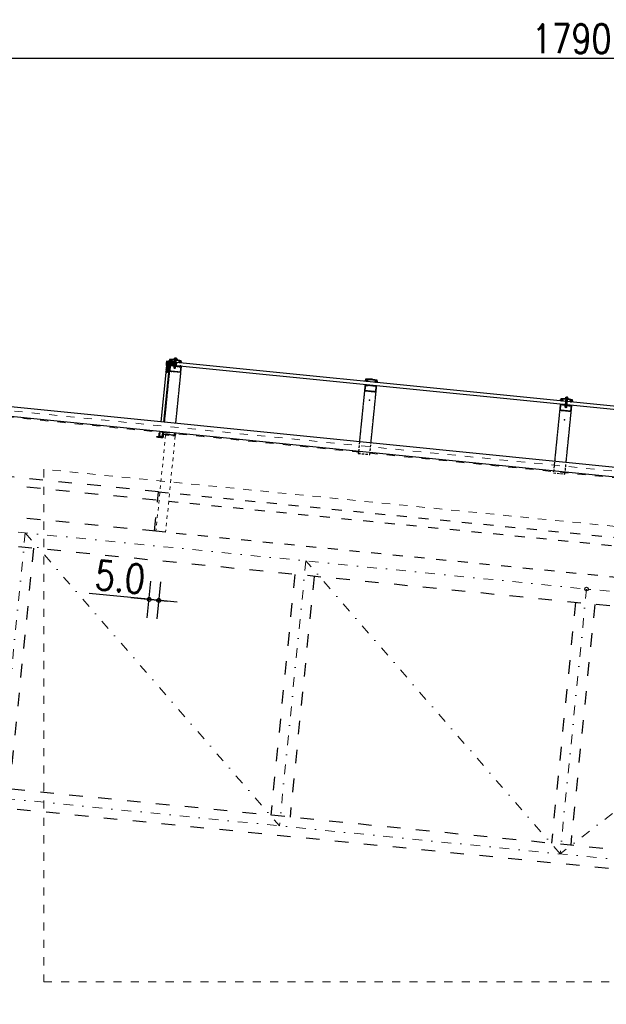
# Model space of a CAD drawing. Header units: millimetres. Extents: x 22865 to 60762, y -18816 to 15611.
# Tile 75 of 256: x 29371 to 29674, y 2304 to 2813. Entities that reach past the tile are written whole.
import ezdxf

# ---------------------------------------------------------------- set-up
doc = ezdxf.new("R2010")
doc.units = ezdxf.units.MM
for name, pattern in [('1_12', [3, 1, -1, 0, -1]), ('ACAD_ISO10W100', [18, 12, -3, 0, -3]), ('DASHED', [15, 7, -8]), ('DASHED2', [0.375, 0.25, -0.125])]:
    doc.linetypes.add(name, pattern=pattern)
for name, color, linetype in [('18', 1, 'Continuous'), ('18lp', 1, 'DASHED2'), ('25', 2, 'Continuous'), ('Hatch', 8, 'Continuous'), ('plyty warstwowe PIR', 200, 'Continuous'), ('SCIANY+ELEM-NIEWIDOCZNE', 250, 'DASHED'), ('WYMIARY', 6, 'Continuous')]:
    doc.layers.add(name, color=color, linetype=linetype)
doc.layers.add('OSIE SCIAN', color=151, linetype='Continuous', lineweight=18, plot=False)
doc.styles.add('1-100', font='simplex.shx', dxfattribs={"width": 0.8, "height": 15})
doc.dimstyles.new('1-100', dxfattribs={"dimscale": 0.5, "dimtxt": 100, "dimasz": 1, "dimexe": 0.18, "dimexo": 0.0625, "dimgap": 5, "dimtad": 1, "dimdec": 1, "dimzin": 0, "dimdsep": 46, "dimtxsty": '1-100', "dimblk1": 'K', "dimblk2": 'K', "dimsah": 1, "dimcen": 0.09, "dimse1": 1, "dimse2": 1, "dimadec": 0, "dimazin": 0, "dimtfac": 1, "dimtdec": 1, "dimtofl": 0, "dimtmove": 0, "dimatfit": 3, "dimldrblk": 'K', "dimfxl": 0, "dimtolj": 1, "dimtzin": 0, "dimarcsym": 0})

# ---------------------------------------------------------------- blocks, each defined once
blk = doc.blocks.new('K')
for p, q in [((0, -19.1), (0, 19.1)), ((-19.1, 0), (19.1, 0))]:
    blk.add_line(p, q)
blk.add_circle((0, 0), 2.02)
blk = doc.blocks.new('*D1684')
at = {"layer": 'WYMIARY', "color": 0, "lineweight": -2}
blk.add_line((28769.31, 2793.1), (30558.31, 2793.1), dxfattribs=at)
at = {"layer": 'WYMIARY', "color": 0, "linetype": 'ByBlock', "lineweight": -2, "xscale": 0.5, "yscale": 0.5, "zscale": 0.5, "rotation": 180}
blk.add_blockref('K', (28768.81, 2793.1), dxfattribs=at)
at = {"layer": 'WYMIARY', "color": 0, "linetype": 'ByBlock', "lineweight": -2, "xscale": 0.5, "yscale": 0.5, "zscale": 0.5}
blk.add_blockref('K', (30558.81, 2793.1), dxfattribs=at)
at = {"layer": 'WYMIARY', "color": 0, "ltscale": 0.2, "insert": (29663.81, 2803.1), "char_height": 15, "attachment_point": 5, "style": '1-100'}
blk.add_mtext('\\A1;1790.0', dxfattribs=at)
blk = doc.blocks.new('ŚRUBASAMOGWINT63')
for p, q in [((-8, 2.5), (8, 2.5)), ((-8, 2.5), (-8, 1.5)), ((-8, 1.5), (8, 1.5)), ((7.2, 1.5), (-7.2, 1.5)), ((-7.2, 1.5), (-7.1, 0)), ((-7.1, 0), (7.1, 0)), ((-3, 0), (-3, -44.7)), ((3, -44.1), (3, 0)), ((7.1, 0), (7.2, 1.5)), ((8, 1.5), (8, 2.5)), ((-3.7, -1.6), (3.7, -0.8)), ((-3.7, -3.4), (3.7, -2.6)), ((-3.7, -5.2), (3.7, -4.4)), ((-3.7, -7), (3.7, -6.2)), ((-3.7, -8.8), (3.7, -8)), ((-3.7, -10.6), (3.7, -9.8)), ((-3.7, -12.4), (3.7, -11.6)), ((-3.7, -14.2), (3.7, -13.4)), ((-3.7, -16), (3.7, -15.2)), ((-3.7, -17.8), (3.7, -17)), ((-3.7, -17.8), (3.7, -17)), ((-3.7, -19.6), (3.7, -18.8)), ((-3.7, -19.6), (3.7, -18.8)), ((-3.7, -21.4), (3.7, -20.6)), ((-3.7, -21.4), (3.7, -20.6)), ((-3.7, -23.2), (3.7, -22.4)), ((-3.7, -23.2), (3.7, -22.4)), ((-3.7, -25), (3.7, -24.2)), ((-3.7, -25), (3.7, -24.2)), ((-3.7, -26.8), (3.7, -26)), ((-3.7, -26.8), (3.7, -26)), ((-3.7, -28.6), (3.7, -27.8)), ((-3.7, -28.6), (3.7, -27.8)), ((-3.7, -30.4), (3.7, -29.6)), ((-3.7, -30.4), (3.7, -29.6)), ((-3.7, -32.2), (3.7, -31.4)), ((-3.7, -32.2), (3.7, -31.4)), ((-3.7, -34), (3.7, -33.2)), ((-3.7, -35.8), (3.7, -35)), ((-3.7, -37.6), (3.7, -36.8)), ((-3.7, -39.4), (3.7, -38.6)), ((-3.7, -41.2), (3.7, -40.4)), ((-3.7, -43), (3.7, -42.2)), ((-3.7, -44.8), (3.7, -44)), ((-3, -44.7), (-2, -46.5)), ((-2, -46.5), (2, -46.5)), ((3, -44.1), (2, -46.5))]:
    blk.add_line(p, q)
at = {"linetype": 'ACAD_ISO10W100'}
for p, q in [((-4.5, 7.5), (-4.5, 4.5)), ((-4.5, 4.5), (4.5, 4.5)), ((3.5, 8.5), (-3.5, 8.5)), ((-2.5, 7.5), (-2.5, 4.5)), ((0, 11.3), (0, -47)), ((2.5, 4.5), (2.5, 7.5)), ((4.5, 4.5), (4.5, 7.5))]:
    blk.add_line(p, q, dxfattribs=at)
blk.add_lwpolyline([(-6, 3.5), (6, 3.5), (6, 4.5), (-6, 4.5)], close=True)
blk.add_lwpolyline([(3, 3.4), (3, 3.5), (-3, 3.5), (-3, 3.4)])
for centre, radius, start, end in [((0, -29), 32.5, 75.75, 104.25), ((-3.5, 7.5), 1, 1.7244, 178.2756), ((0, 4.8), 3.71, 47.5736, 132.4264), ((3.5, 7.5), 1, 1.7244, 178.2756)]:
    blk.add_arc(centre, radius, start, end)
blk = doc.blocks.new('*D1694')
at = {"layer": 'WYMIARY', "color": 0, "lineweight": -2}
for p, q in [((29437.32, 2513.58), (29406.83, 2516.63)), ((29443.29, 2512.98), (29443.79, 2512.93))]:
    blk.add_line(p, q, dxfattribs=at)
at = {"layer": 'WYMIARY', "color": 0, "linetype": 'ByBlock', "lineweight": -2, "xscale": 0.5, "yscale": 0.5, "zscale": 0.5}
for p, rotation in [((29437.81, 2513.53), 354.2894068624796), ((29442.79, 2513.03), 174.2894068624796)]:
    blk.add_blockref('K', p, dxfattribs=dict(at, rotation=rotation))
at = {"layer": 'WYMIARY', "color": 0, "ltscale": 0.2, "insert": (29422.82, 2525.08), "char_height": 15, "attachment_point": 5, "rotation": 354.2894, "style": '1-100'}
blk.add_mtext('\\A1;5.0', dxfattribs=at)

msp = doc.modelspace()

# ---------------------------------------------------------------- hatches: boundary and pattern name
at = {"layer": 'Hatch'}
h = msp.add_hatch(dxfattribs=at)
h.set_pattern_fill('ANSI31', color=256, angle=84.2894, style=0)
h.set_pattern_definition([(129.289407, (32524.99406, 879.06574), (-0.0967446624, -0.079154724), [])])
h.paths.add_polyline_path([(29450.74, 2636.26), (29446.76, 2636.66), (29446.56, 2634.67), (29446.76, 2634.65), (29446.94, 2636.44), (29450.72, 2636.06)])
msp.add_hatch(color=256, dxfattribs=at).paths.add_polyline_path([(29446.76, 2634.65), (29446.56, 2634.67, 0.410096), (29446.74, 2634.45)])
h = msp.add_hatch(color=256, dxfattribs=at)
h.paths.add_polyline_path([(29448.89, 2637.12, -1), (29448.95, 2637.12), (29448.93, 2636.85, -1), (29448.87, 2636.86)], flags=16)
h.paths.add_polyline_path([(29448.18, 2637.17), (29448.2, 2637.17, -0.321406), (29448.24, 2637.13), (29448.29, 2636.93, 0.321406), (29448.33, 2636.89), (29448.35, 2636.89, 0.264673), (29448.39, 2636.86), (29448.74, 2636.82), (29448.74, 2636.85, 0.380796), (29448.79, 2636.89), (29448.8, 2637.02), (29448.7, 2637.03), (29448.75, 2637.11, -0.198912), (29448.76, 2637.14), (29448.9, 2637.26, -0.414214), (29448.97, 2637.25), (29449.08, 2637.11, -0.198912), (29449.09, 2637.08), (29449.12, 2636.99), (29449.02, 2637), (29449.01, 2636.87, 0.331936), (29449.04, 2636.82), (29449.04, 2636.79), (29449.38, 2636.76, 0.264673), (29449.43, 2636.78), (29449.44, 2636.78, -0.414214), (29449.49, 2636.72), (29449.47, 2636.6, -0.198912), (29449.45, 2636.56), (29449.31, 2636.44, -0.048615), (29449.29, 2636.42), (29449.17, 2636.43), (29449.26, 2636.51, 0.668179), (29449.24, 2636.6), (29448.99, 2636.62, 0.198912), (29448.96, 2636.61), (29448.81, 2636.49, -0.081015), (29448.8, 2636.47), (29448.68, 2636.48), (29448.77, 2636.56, 0.668179), (29448.74, 2636.65), (29448.3, 2636.69, 0.198912), (29448.26, 2636.68), (29447.98, 2636.53)])
h.paths.add_polyline_path([(29448.68, 2636.48), (29448.8, 2636.47, -0.222462), (29448.74, 2636.45), (29448.65, 2636.46)])
h.paths.add_polyline_path([(29449.17, 2636.43), (29449.29, 2636.42, -0.096078), (29449.24, 2636.4), (29449.15, 2636.41)])
h.paths.add_polyline_path([(29448.35, 2636.89), (29448.73, 2636.85, 0.028865), (29448.74, 2636.85), (29448.74, 2636.82), (29448.39, 2636.86, -0.264673)], flags=16)
h.paths.add_polyline_path([(29449.04, 2636.82, 0.072333), (29449.05, 2636.82), (29449.43, 2636.78, -0.264673), (29449.38, 2636.76), (29449.04, 2636.79)], flags=16)
h = msp.add_hatch(dxfattribs=at)
h.set_pattern_fill('ANSI31', color=256, angle=354.2894, style=0)
h.set_pattern_definition([(39.289407, (32757.27266, 664.48903), (-0.0791547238, 0.0967446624), [])])
h.paths.add_polyline_path([(29454.52, 2633.81), (29453.65, 2633.9), (29451.38, 2634.12), (29451.36, 2633.92), (29454.3, 2633.63), (29454.04, 2631.04), (29448.47, 2631.6), (29448.73, 2634.19), (29450.76, 2633.98), (29450.78, 2634.18), (29448.55, 2634.41), (29448.25, 2631.42), (29454.22, 2630.83)])
h = msp.add_hatch(dxfattribs=at)
h.set_pattern_fill('ANSI31', color=256, scale=1.2, angle=354.2894, style=0)
h.set_pattern_definition([(39.289407, (32757.27266, 664.48903), (-0.0949856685, 0.116093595), [])])
h.paths.add_polyline_path([(29453.22, 2636.87, -0.375902), (29453.26, 2636.81), (29453.2, 2636.27, 0.134766), (29453.21, 2636.24), (29453.59, 2636.2, 0.072333), (29453.6, 2636.2), (29453.62, 2636.38), (29453.47, 2636.39, -0.414214), (29453.42, 2636.45), (29453.45, 2636.75, -0.453592), (29453.52, 2636.8), (29454.1, 2636.66, -0.375902), (29454.14, 2636.61), (29454.12, 2636.38, -0.414214), (29454.06, 2636.33), (29453.92, 2636.35), (29453.9, 2636.17, 0.028865), (29453.9, 2636.17), (29454.29, 2636.13, 0.134766), (29454.3, 2636.16), (29454.36, 2636.76, 0.375902), (29454.32, 2636.81), (29452.15, 2637.33), (29451.71, 2637.37), (29451.69, 2637.17), (29452.11, 2637.13)])
h.paths.add_polyline_path([(29448.44, 2637.4, 0.375902), (29448.39, 2637.36), (29448.34, 2636.89), (29448.73, 2636.85, 0.028865), (29448.74, 2636.85), (29448.74, 2636.86), (29448.59, 2636.88, -0.414214), (29448.55, 2636.93), (29448.57, 2637.16, -0.375902), (29448.62, 2637.21), (29448.85, 2637.22), (29448.9, 2637.26, -0.414214), (29448.97, 2637.25), (29448.99, 2637.22), (29449.22, 2637.23, -0.453592), (29449.27, 2637.17), (29449.24, 2636.86, -0.414214), (29449.19, 2636.82), (29449.04, 2636.83), (29449.04, 2636.82, 0.072333), (29449.05, 2636.82), (29449.44, 2636.78), (29449.48, 2637.19, -0.375902), (29449.53, 2637.24), (29450.67, 2637.28), (29451.09, 2637.23), (29451.11, 2637.43), (29450.66, 2637.48)])
h = msp.add_hatch(color=256, dxfattribs=at)
h.paths.add_polyline_path([(29449.41, 2634.32, 0.694555), (29448.56, 2634.41)])
h.paths.add_polyline_path([(29449.23, 2634.44), (29448.77, 2634.49, -0.437036)], flags=16)
h = msp.add_hatch(dxfattribs=at)
h.set_pattern_fill('ANSI32', color=256, scale=0.1, angle=84.2894, style=0)
h.set_pattern_definition([(129.289407, (25240.3271, -994.1271), (-0.73719433, -0.603159), []), (129.289407, (25240.3718, -993.6803), (-0.73719433, -0.603159), [])])
h.paths.add_polyline_path([(29450.63, 2636.07), (29448.74, 2636.26), (29448.59, 2634.7), (29450.48, 2634.51)])
h = msp.add_hatch(color=256, dxfattribs=at)
h.paths.add_polyline_path([(29452.14, 2637.48), (29451.42, 2637.55), (29451.41, 2637.4), (29452.12, 2637.33)])
h.paths.add_polyline_path([(29451.42, 2637.55), (29450.7, 2637.62), (29450.7, 2637.47), (29451.11, 2637.43), (29451.41, 2637.4)])
h = msp.add_hatch(color=256, dxfattribs=at)
h.paths.add_polyline_path([(29453.8, 2636.47, 1), (29453.74, 2636.48), (29453.72, 2636.21, 1), (29453.78, 2636.2)], flags=16)
h.paths.add_polyline_path([(29454.51, 2636.38), (29454.49, 2636.38, 0.321406), (29454.44, 2636.35), (29454.36, 2636.16, -0.321406), (29454.31, 2636.13), (29454.29, 2636.13, -0.264673), (29454.24, 2636.11), (29453.9, 2636.15), (29453.9, 2636.17, -0.380796), (29453.86, 2636.23), (29453.87, 2636.35), (29453.98, 2636.34), (29453.94, 2636.43, 0.198912), (29453.93, 2636.47), (29453.82, 2636.6, 0.414214), (29453.75, 2636.61), (29453.61, 2636.5, 0.198912), (29453.6, 2636.46), (29453.55, 2636.38), (29453.65, 2636.37), (29453.64, 2636.25, -0.331936), (29453.6, 2636.2), (29453.6, 2636.18), (29453.25, 2636.21, -0.264673), (29453.21, 2636.24), (29453.2, 2636.24, 0.414214), (29453.14, 2636.2), (29453.13, 2636.07, 0.198912), (29453.14, 2636.03), (29453.26, 2635.88, 0.048615), (29453.28, 2635.86), (29453.39, 2635.85), (29453.32, 2635.94, -0.668179), (29453.36, 2636.02), (29453.6, 2636, -0.198912), (29453.64, 2635.98), (29453.76, 2635.83, 0.081015), (29453.77, 2635.81), (29453.89, 2635.8), (29453.81, 2635.89, -0.668179), (29453.86, 2635.97), (29454.3, 2635.93, -0.198912), (29454.33, 2635.91), (29454.58, 2635.71)])
h.paths.add_polyline_path([(29453.89, 2635.8), (29453.77, 2635.81, 0.222462), (29453.82, 2635.78), (29453.91, 2635.78)])
h.paths.add_polyline_path([(29453.39, 2635.85), (29453.28, 2635.86, 0.096078), (29453.32, 2635.83), (29453.41, 2635.83)])
h.paths.add_polyline_path([(29454.29, 2636.13), (29453.9, 2636.17, -0.028865), (29453.9, 2636.17), (29453.9, 2636.15), (29454.24, 2636.11, 0.264673)], flags=16)
h.paths.add_polyline_path([(29453.6, 2636.2, -0.072333), (29453.59, 2636.2), (29453.21, 2636.24, 0.264673), (29453.25, 2636.21), (29453.6, 2636.18)], flags=16)
h = msp.add_hatch(color=256, dxfattribs=at)
h.paths.add_polyline_path([(29453.65, 2633.9, -0.694555), (29454.5, 2633.81)])
h.paths.add_polyline_path([(29453.86, 2633.98), (29454.31, 2633.93, 0.437036)], flags=16)
h = msp.add_hatch(dxfattribs=at)
h.set_pattern_fill('ANSI31', color=256, angle=354.2894, style=0)
h.set_pattern_definition([(39.289407, (32858.10973, 654.40532), (-0.0791547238, 0.0967446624), [])])
h.paths.add_polyline_path([(29555.35, 2623.73), (29554.48, 2623.81), (29552.22, 2624.04), (29552.2, 2623.84), (29555.13, 2623.55), (29554.88, 2620.96), (29549.3, 2621.52), (29549.56, 2624.1), (29551.6, 2623.9), (29551.62, 2624.1), (29549.38, 2624.32), (29549.08, 2621.34), (29555.05, 2620.74)])
h = msp.add_hatch(dxfattribs=at)
h.set_pattern_fill('ANSI31', color=256, angle=354.2894, style=0)
h.set_pattern_definition([(39.289407, (32958.9468, 644.32162), (-0.0791547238, 0.0967446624), [])])
h.paths.add_polyline_path([(29656.19, 2613.64), (29655.32, 2613.73), (29653.06, 2613.96), (29653.04, 2613.76), (29655.97, 2613.46), (29655.71, 2610.88), (29650.14, 2611.43), (29650.4, 2614.02), (29652.44, 2613.82), (29652.46, 2614.02), (29650.22, 2614.24), (29649.92, 2611.25), (29655.89, 2610.66)])

# ---------------------------------------------------------------- linework, layer by layer
at = {"color": 2}
msp.add_line((29653.81, 2616.96), (29653.21, 2617.02), dxfattribs=at)
at = {"color": 251}
for p in [(29551.6, 2616.36), (29551.6, 2616.36), (29652.44, 2606.28), (29652.44, 2606.28), (29652.44, 2606.28), (29652.44, 2606.28)]:
    msp.add_point(p, dxfattribs=at)
at = {"color": 2}
for p in [(29551.6, 2616.36), (29652.44, 2606.28), (29652.44, 2606.28)]:
    msp.add_point(p, dxfattribs=at)
at = {"layer": '18', "color": 6}
for p, q in [((29443.82, 2605.2), (28791.31, 2670.45)), ((29443.32, 2600.25), (28791.31, 2665.45)), ((30586.31, 2490.95), (29443.82, 2605.2)), ((30586.31, 2485.95), (29443.32, 2600.25))]:
    msp.add_line(p, q, dxfattribs=at)
at = {"layer": '18'}
msp.add_line((29445.01, 2599.02), (29450.98, 2598.42), dxfattribs=at)
at = {"layer": '18lp', "ltscale": 0.7}
for points in [[(29448.25, 2631.42), (29445.61, 2605.02)], [(29451.58, 2604.43), (29454.22, 2630.83)], [(29549.41, 2624.62), (29546.44, 2594.94)], [(29552.42, 2594.34), (29555.38, 2624.02)], [(29650.25, 2614.54), (29647.28, 2584.86)], [(29653.25, 2584.26), (29656.22, 2613.94)], [(29445.11, 2600.07), (29445.01, 2599.02), (29450.98, 2598.42), (29451.08, 2599.47)]]:
    msp.add_lwpolyline(points, dxfattribs=at)
at = {"layer": '18lp', "color": 250, "ltscale": 5}
for points in [[(29546.44, 2594.94), (29545.85, 2588.98), (29551.82, 2588.38), (29552.42, 2594.34)], [(29647.23, 2584.36), (29646.69, 2578.89), (29652.66, 2578.3), (29653.2, 2583.76)]]:
    msp.add_lwpolyline(points, dxfattribs=at)
at = {"layer": '25'}
msp.add_line((29446.31, 2548.2), (29441.33, 2548.7), dxfattribs=at)
at = {"layer": 'Hatch', "linetype": 'Continuous'}
for p, q in [((29448.17, 2632.68), (29446.74, 2634.43)), ((29448.21, 2633.03), (29446.78, 2634.78)), ((29448.28, 2633.73), (29446.85, 2635.48)), ((29448.31, 2634.08), (29446.88, 2635.83)), ((29448.38, 2634.79), (29447.12, 2636.33)), ((29448.42, 2635.14), (29447.48, 2636.29)), ((29448.49, 2635.84), (29448.18, 2636.22)), ((29446.91, 2630.66), (29446.42, 2631.26)), ((29447.26, 2630.63), (29446.46, 2631.61)), ((29447.96, 2630.57), (29446.53, 2632.32)), ((29448, 2630.92), (29446.56, 2632.67)), ((29448.07, 2631.62), (29446.63, 2633.37)), ((29448.1, 2631.97), (29446.67, 2633.73)), ((29443.33, 2597.96), (29443.12, 2598.22))]:
    msp.add_line(p, q, dxfattribs=at)
at = {"layer": 'Hatch'}
for p, q in [((29448.56, 2634.41), (29449.41, 2634.32)), ((29448.67, 2634.5), (29449.33, 2634.43)), ((29454.5, 2633.81), (29453.65, 2633.9)), ((29454.41, 2633.92), (29453.76, 2633.99)), ((29443.42, 2597.25), (29443.26, 2597.11)), ((29443.6, 2597.23), (29443.43, 2597.09)), ((29443.77, 2597.21), (29443.61, 2597.08)), ((29443.95, 2597.19), (29443.78, 2597.06)), ((29444.12, 2597.18), (29443.96, 2597.04)), ((29444.3, 2597.16), (29444.14, 2597.02))]:
    msp.add_line(p, q, dxfattribs=at)
at = {"layer": 'Hatch', "color": 6}
for points in [[(29447.96, 2630.56), (29448.52, 2636.19), (29446.93, 2636.35), (29446.37, 2630.72)], [(29958.87, 2585.24), (29451.9, 2635.94), (29451.75, 2634.39), (29958.93, 2583.67)], [(29446.37, 2630.72), (29443.82, 2605.2)], [(29445.41, 2605.04), (29447.96, 2630.56)], [(29443.32, 2600.25), (29443.09, 2597.98), (29444.69, 2597.82), (29444.91, 2600.09)]]:
    msp.add_lwpolyline(points, dxfattribs=at)
at = {"layer": 'Hatch'}
msp.add_lwpolyline([(29450.74, 2636.26), (29446.76, 2636.66), (29446.56, 2634.67), (29446.76, 2634.65), (29446.94, 2636.44), (29450.72, 2636.06)], close=True, dxfattribs=at)
for points in [[(29446.83, 2635.35), (29446.93, 2636.35), (29448.52, 2636.19), (29448.42, 2635.19)], [(29443.19, 2598.98), (29443.09, 2597.98), (29444.69, 2597.82), (29444.79, 2598.82)], [(29445.14, 2598.85), (29445.14, 2598.85), (29444.95, 2596.94), (29443.87, 2597.05)], [(29443.97, 2597.19), (29444.82, 2597.11), (29445.01, 2599.02), (29451.18, 2598.4), (29451.24, 2599.05), (29451.39, 2599.03), (29451.31, 2598.24), (29445.14, 2598.85)], [(29443.87, 2597.05), (29442.36, 2597.2), (29442.38, 2597.35), (29443.97, 2597.19)]]:
    msp.add_lwpolyline(points, dxfattribs=at)
for points in [[(29449.05, 2636.82), (29449.44, 2636.78, -0.414214), (29449.49, 2636.72), (29449.47, 2636.6, -0.198912), (29449.45, 2636.56), (29449.31, 2636.44, -0.145371), (29449.24, 2636.4), (29449.15, 2636.41), (29449.26, 2636.51, 0.668179), (29449.24, 2636.6), (29448.99, 2636.62, 0.198912), (29448.96, 2636.61), (29448.81, 2636.49, -0.319425), (29448.74, 2636.45), (29448.65, 2636.46), (29448.77, 2636.56, 0.668179), (29448.74, 2636.65), (29448.3, 2636.69, 0.198912), (29448.26, 2636.68), (29447.98, 2636.53), (29448.18, 2637.17), (29448.2, 2637.17, -0.321406), (29448.24, 2637.13), (29448.29, 2636.93, 0.321406), (29448.33, 2636.89), (29448.73, 2636.85, 0.414214), (29448.79, 2636.89), (29448.8, 2637.02), (29448.7, 2637.03), (29448.75, 2637.11, -0.198912), (29448.76, 2637.14), (29448.9, 2637.26, -0.414214), (29448.97, 2637.25), (29449.08, 2637.11, -0.198912), (29449.09, 2637.08), (29449.12, 2636.99), (29449.02, 2637), (29449.01, 2636.87, 0.414214)], [(29448.89, 2637.12, -1), (29448.95, 2637.12), (29448.95, 2637.12), (29448.93, 2636.85, -1), (29448.87, 2636.86)], [(29453.59, 2636.2), (29453.2, 2636.24, 0.414214), (29453.14, 2636.2), (29453.13, 2636.07, 0.198912), (29453.14, 2636.03), (29453.26, 2635.88, 0.145371), (29453.32, 2635.83), (29453.41, 2635.83), (29453.32, 2635.94, -0.668179), (29453.36, 2636.02), (29453.6, 2636, -0.198912), (29453.64, 2635.98), (29453.76, 2635.83, 0.319425), (29453.82, 2635.78), (29453.91, 2635.78), (29453.81, 2635.89, -0.668179), (29453.86, 2635.97), (29454.3, 2635.93, -0.198912), (29454.33, 2635.91), (29454.58, 2635.71), (29454.51, 2636.38), (29454.49, 2636.38, 0.321406), (29454.44, 2636.35), (29454.36, 2636.16, -0.321406), (29454.31, 2636.13), (29453.9, 2636.17, -0.414214), (29453.86, 2636.23), (29453.87, 2636.35), (29453.98, 2636.34), (29453.94, 2636.43, 0.198912), (29453.93, 2636.47), (29453.82, 2636.6, 0.414214), (29453.75, 2636.61), (29453.61, 2636.5, 0.198912), (29453.6, 2636.46), (29453.55, 2636.38), (29453.65, 2636.37), (29453.64, 2636.25, -0.414214)], [(29453.8, 2636.47, 1), (29453.74, 2636.48), (29453.74, 2636.48), (29453.72, 2636.21, 1), (29453.78, 2636.2)], [(29550.32, 2626.49), (29550.71, 2626.45, -0.414214), (29550.75, 2626.4), (29550.74, 2626.27, -0.198912), (29550.72, 2626.23), (29550.57, 2626.11, -0.145371), (29550.5, 2626.08), (29550.41, 2626.09), (29550.53, 2626.18, 0.668179), (29550.5, 2626.27), (29550.26, 2626.29, 0.198912), (29550.22, 2626.28), (29550.07, 2626.16, -0.319425), (29550.01, 2626.13), (29549.91, 2626.14), (29550.03, 2626.23, 0.668179), (29550.01, 2626.32), (29549.56, 2626.36, 0.198912), (29549.53, 2626.35), (29549.25, 2626.21), (29549.44, 2626.84), (29549.46, 2626.84, -0.321406), (29549.51, 2626.8), (29549.55, 2626.6, 0.321406), (29549.6, 2626.56), (29550, 2626.52, 0.414214), (29550.05, 2626.57), (29550.07, 2626.69), (29549.96, 2626.7), (29550.01, 2626.78, -0.198912), (29550.03, 2626.82), (29550.17, 2626.93, -0.414214), (29550.24, 2626.92), (29550.35, 2626.78, -0.198912), (29550.36, 2626.75), (29550.39, 2626.66), (29550.29, 2626.67), (29550.27, 2626.54, 0.414214)], [(29550.18, 2626.99, -1), (29550.24, 2626.99), (29550.24, 2626.99), (29550.21, 2626.72, -1), (29550.15, 2626.73)], [(29554.87, 2626.07), (29554.48, 2626.11, 0.414214), (29554.43, 2626.07), (29554.41, 2625.94, 0.198912), (29554.43, 2625.9), (29554.55, 2625.75, 0.145371), (29554.61, 2625.71), (29554.7, 2625.7), (29554.6, 2625.81, -0.668179), (29554.65, 2625.9), (29554.89, 2625.87, -0.198912), (29554.92, 2625.85), (29555.04, 2625.7, 0.319425), (29555.1, 2625.66), (29555.2, 2625.65), (29555.1, 2625.76, -0.668179), (29555.14, 2625.85), (29555.59, 2625.8, -0.198912), (29555.62, 2625.78), (29555.86, 2625.58), (29555.8, 2626.25), (29555.78, 2626.25, 0.321406), (29555.73, 2626.22), (29555.64, 2626.03, -0.321406), (29555.59, 2626), (29555.19, 2626.04, -0.414214), (29555.14, 2626.1), (29555.16, 2626.22), (29555.26, 2626.21), (29555.23, 2626.3, 0.198912), (29555.22, 2626.34), (29555.11, 2626.47, 0.414214), (29555.04, 2626.48), (29554.9, 2626.37, 0.198912), (29554.88, 2626.33), (29554.83, 2626.25), (29554.94, 2626.24), (29554.93, 2626.12, -0.414214)], [(29555.09, 2626.34, 1), (29555.03, 2626.35), (29555.03, 2626.35), (29555, 2626.08, 1), (29555.06, 2626.07)], [(29651.15, 2616.41), (29651.54, 2616.37, -0.414214), (29651.59, 2616.31), (29651.57, 2616.18, -0.198912), (29651.56, 2616.15), (29651.41, 2616.03, -0.145371), (29651.34, 2615.99), (29651.25, 2616), (29651.37, 2616.1, 0.668179), (29651.34, 2616.19), (29651.1, 2616.21, 0.198912), (29651.06, 2616.2), (29650.91, 2616.08, -0.319425), (29650.84, 2616.04), (29650.75, 2616.05), (29650.87, 2616.15, 0.668179), (29650.84, 2616.24), (29650.4, 2616.28, 0.198912), (29650.36, 2616.27), (29650.08, 2616.12), (29650.28, 2616.76), (29650.3, 2616.76, -0.321406), (29650.34, 2616.72), (29650.39, 2616.52, 0.321406), (29650.43, 2616.48), (29650.84, 2616.44, 0.414214), (29650.89, 2616.48), (29650.9, 2616.61), (29650.8, 2616.62), (29650.85, 2616.7, -0.198912), (29650.87, 2616.73), (29651, 2616.84, -0.414214), (29651.07, 2616.84), (29651.18, 2616.7, -0.198912), (29651.2, 2616.66), (29651.23, 2616.58), (29651.12, 2616.59), (29651.11, 2616.46, 0.414214)], [(29651.01, 2616.91, -1), (29651.07, 2616.91), (29651.07, 2616.91), (29651.05, 2616.64, -1), (29650.99, 2616.64)], [(29655.71, 2615.99), (29655.32, 2616.03, 0.414214), (29655.26, 2615.98), (29655.25, 2615.86, 0.198912), (29655.26, 2615.82), (29655.38, 2615.67, 0.145371), (29655.44, 2615.62), (29655.53, 2615.61), (29655.44, 2615.73, -0.668179), (29655.48, 2615.81), (29655.73, 2615.79, -0.198912), (29655.76, 2615.77), (29655.88, 2615.62, 0.319425), (29655.94, 2615.57), (29656.03, 2615.56), (29655.94, 2615.68, -0.668179), (29655.98, 2615.76), (29656.42, 2615.72, -0.198912), (29656.46, 2615.7), (29656.7, 2615.5), (29656.64, 2616.16), (29656.62, 2616.17, 0.321406), (29656.56, 2616.14), (29656.48, 2615.95, -0.321406), (29656.43, 2615.92), (29656.03, 2615.96, -0.414214), (29655.98, 2616.01), (29655.99, 2616.14), (29656.1, 2616.13), (29656.07, 2616.22, 0.198912), (29656.06, 2616.25), (29655.94, 2616.39, 0.414214), (29655.87, 2616.4), (29655.74, 2616.28, 0.198912), (29655.72, 2616.25), (29655.67, 2616.17), (29655.77, 2616.16), (29655.76, 2616.03, -0.414214)], [(29655.93, 2616.26, 1), (29655.87, 2616.26), (29655.87, 2616.26), (29655.84, 2616, 1), (29655.9, 2615.99)]]:
    msp.add_lwpolyline(points, format="xyb", close=True, dxfattribs=at)
at = {"layer": 'Hatch', "color": 2}
for points in [[(29450.78, 2634.18), (29448.55, 2634.41), (29448.25, 2631.42), (29454.22, 2630.83), (29454.52, 2633.81), (29451.38, 2634.12)], [(29450.76, 2633.98), (29448.73, 2634.19), (29448.47, 2631.6), (29454.04, 2631.04), (29454.3, 2633.63), (29451.36, 2633.92)], [(29552.22, 2624.04), (29549.38, 2624.32), (29549.08, 2621.34), (29555.05, 2620.74), (29555.35, 2623.73), (29552.22, 2624.04)], [(29552.2, 2623.84), (29549.56, 2624.1), (29549.3, 2621.52), (29554.88, 2620.96), (29555.13, 2623.55), (29552.2, 2623.84)], [(29652.46, 2614.02), (29650.22, 2614.24), (29649.92, 2611.25), (29655.89, 2610.66), (29656.19, 2613.64), (29653.06, 2613.96)], [(29652.44, 2613.82), (29650.4, 2614.02), (29650.14, 2611.43), (29655.71, 2610.88), (29655.97, 2613.46), (29653.04, 2613.76)]]:
    msp.add_lwpolyline(points, dxfattribs=at)
at = {"layer": 'Hatch'}
for points in [[(29451.11, 2637.43), (29450.66, 2637.48), (29448.44, 2637.4, 0.375902), (29448.39, 2637.36), (29448.33, 2636.75, 0.414214), (29448.37, 2636.7), (29448.72, 2636.66), (29448.74, 2636.86), (29448.59, 2636.88, -0.414214), (29448.55, 2636.93), (29448.57, 2637.16, -0.375902), (29448.62, 2637.21), (29449.22, 2637.23, -0.453592), (29449.27, 2637.17), (29449.24, 2636.86, -0.414214), (29449.19, 2636.82), (29449.04, 2636.83), (29449.02, 2636.63), (29449.37, 2636.6, 0.414214), (29449.42, 2636.64), (29449.48, 2637.19, -0.375902), (29449.53, 2637.24), (29450.67, 2637.28), (29451.09, 2637.23)], [(29451.69, 2637.17), (29452.11, 2637.13), (29453.22, 2636.87, -0.375902), (29453.26, 2636.81), (29453.2, 2636.27, 0.414214), (29453.25, 2636.21), (29453.6, 2636.18), (29453.62, 2636.38), (29453.47, 2636.39, -0.414214), (29453.42, 2636.45), (29453.45, 2636.75, -0.453592), (29453.52, 2636.8), (29454.1, 2636.66, -0.375902), (29454.14, 2636.61), (29454.12, 2636.38, -0.414214), (29454.06, 2636.33), (29453.92, 2636.35), (29453.9, 2636.15), (29454.24, 2636.11, 0.414214), (29454.3, 2636.16), (29454.36, 2636.76, 0.375902), (29454.32, 2636.81), (29452.15, 2637.33), (29451.71, 2637.37)], [(29552.99, 2627.24), (29551.95, 2627.35), (29549.72, 2627.27, 0.375902), (29549.67, 2627.23), (29549.61, 2626.63, 0.414214), (29549.66, 2626.57), (29550.01, 2626.54), (29550.03, 2626.73), (29549.88, 2626.75, -0.414214), (29549.83, 2626.8), (29549.86, 2627.03, -0.375902), (29549.9, 2627.08), (29550.51, 2627.1, -0.453592), (29550.56, 2627.04), (29550.53, 2626.73, -0.414214), (29550.47, 2626.69), (29550.32, 2626.7), (29550.3, 2626.51), (29550.65, 2626.47, 0.414214), (29550.71, 2626.52), (29550.76, 2627.06, -0.375902), (29550.81, 2627.11), (29551.95, 2627.15), (29552.97, 2627.04)], [(29552.97, 2627.04), (29553.39, 2627), (29554.51, 2626.74, -0.375902), (29554.54, 2626.69), (29554.49, 2626.14, 0.414214), (29554.53, 2626.08), (29554.88, 2626.05), (29554.9, 2626.25), (29554.75, 2626.26, -0.414214), (29554.71, 2626.32), (29554.74, 2626.63, -0.453592), (29554.8, 2626.67), (29555.39, 2626.53, -0.375902), (29555.43, 2626.48), (29555.4, 2626.25, -0.414214), (29555.35, 2626.2), (29555.2, 2626.22), (29555.18, 2626.02), (29555.53, 2625.98, 0.414214), (29555.58, 2626.03), (29555.64, 2626.63, 0.375902), (29555.61, 2626.69), (29553.44, 2627.2), (29552.99, 2627.24)], [(29653.23, 2617.22), (29652.78, 2617.26), (29650.56, 2617.19, 0.375902), (29650.51, 2617.14), (29650.45, 2616.54, 0.414214), (29650.5, 2616.49), (29650.84, 2616.45), (29650.86, 2616.65), (29650.71, 2616.67, -0.414214), (29650.67, 2616.72), (29650.69, 2616.95, -0.375902), (29650.74, 2617), (29651.35, 2617.02, -0.453592), (29651.4, 2616.96), (29651.37, 2616.65, -0.414214), (29651.31, 2616.61), (29651.16, 2616.62), (29651.14, 2616.42), (29651.49, 2616.39, 0.414214), (29651.55, 2616.43), (29651.6, 2616.98, -0.375902), (29651.65, 2617.03), (29652.79, 2617.06), (29653.21, 2617.02)], [(29653.81, 2616.96), (29654.23, 2616.92), (29655.34, 2616.66, -0.375902), (29655.38, 2616.6), (29655.33, 2616.05, 0.414214), (29655.37, 2616), (29655.72, 2615.96), (29655.74, 2616.16), (29655.59, 2616.18, -0.414214), (29655.55, 2616.23), (29655.58, 2616.54, -0.453592), (29655.64, 2616.59), (29656.23, 2616.45, -0.375902), (29656.26, 2616.39), (29656.24, 2616.16, -0.414214), (29656.19, 2616.12), (29656.04, 2616.13), (29656.02, 2615.93), (29656.37, 2615.9, 0.414214), (29656.42, 2615.94), (29656.48, 2616.55, 0.375902), (29656.44, 2616.6), (29654.28, 2617.11), (29653.83, 2617.16)], [(29443.97, 2597.19), (29442.83, 2597.31), (29442.33, 2597.36), (29441.78, 2597.41, -0.414214), (29441.74, 2597.46), (29441.76, 2597.66, -0.414214), (29441.81, 2597.71), (29441.84, 2597.71, -0.198912), (29441.87, 2597.69), (29441.94, 2597.61, 0.198912), (29441.97, 2597.59), (29442.33, 2597.56, 0.198912), (29442.36, 2597.57), (29442.88, 2597.99, 0.198912), (29442.9, 2598.02), (29443.04, 2599.45, -0.414214), (29443.09, 2599.49), (29443.15, 2599.48, -0.385314), (29443.19, 2599.43), (29443.19, 2598.98, -0.024922), (29443.19, 2598.97), (29443.09, 2597.98), (29443.29, 2597.96), (29443.28, 2597.86), (29443.11, 2597.88, 0.198912), (29443.07, 2597.87), (29442.74, 2597.6, 0.668179), (29442.77, 2597.51), (29443.99, 2597.39)], [(29443.99, 2597.39), (29444.59, 2597.33, 0.414214), (29444.64, 2597.38), (29444.68, 2597.72), (29444.48, 2597.74), (29444.49, 2597.84), (29444.69, 2597.82), (29444.79, 2598.82, -0.024922), (29444.79, 2598.82), (29444.88, 2599.27, -0.385314), (29444.93, 2599.31), (29444.95, 2599.3, -0.344151), (29444.99, 2599.26), (29445.01, 2599.1, -0.061321), (29445.01, 2599.09), (29444.82, 2597.16, -0.414214), (29444.77, 2597.11), (29443.97, 2597.19)]]:
    msp.add_lwpolyline(points, format="xyb", dxfattribs=at)
at = {"layer": 'Hatch', "color": 6}
msp.add_lwpolyline([(29448.59, 2634.7), (29450.48, 2634.51), (29450.63, 2636.07), (29448.74, 2636.26)], close=True, dxfattribs=at)
at = {"layer": 'Hatch'}
for centre, radius, start, end in [((29446.76, 2634.65), 0.2, 174.2894, 263.4827), ((29448.97, 2634.2), 0.459, 14.7252, 153.8536), ((29448.98, 2634.25), 0.313, 37.0753, 131.5035), ((29454.06, 2633.7), 0.459, 14.7252, 153.8536), ((29454.06, 2633.74), 0.313, 37.0753, 131.5035)]:
    msp.add_arc(centre, radius, start, end, dxfattribs=at)
at = {"layer": 'OSIE SCIAN', "color": 250, "linetype": '1_12', "lineweight": 15, "ltscale": 5}
for p, q in [((30547.05, 2430.59), (28782.05, 2607.09)), ((29373.81, 2547.91), (29360.13, 2411.1)), ((29373.81, 2547.91), (29505.13, 2396.6)), ((29518.81, 2533.41), (29505.13, 2396.6)), ((29650.13, 2382.1), (29518.81, 2533.41)), ((29663.81, 2518.91), (29650.13, 2382.1)), ((29808.81, 2504.41), (29650.13, 2382.1)), ((30375.13, 2309.6), (28925.13, 2454.6))]:
    msp.add_line(p, q, dxfattribs=at)
at = {"layer": 'plyty warstwowe PIR', "linetype": 'DASHED', "lineweight": -2}
for p, q in [((29442.64, 2569.17), (28781.31, 2635.3)), ((29441.35, 2564.78), (28782.9, 2630.62)), ((29441.33, 2548.7), (28781.31, 2614.7)), ((29440.6, 2548.82), (29442.64, 2569.17))]:
    msp.add_line(p, q, dxfattribs=at)
at = {"layer": 'plyty warstwowe PIR', "linetype": 'DASHED', "lineweight": -2, "ltscale": 0.75}
for p, q in [((29442.64, 2569.17), (30620.82, 2451.35)), ((29945.42, 2514.37), (29447.75, 2564.14)), ((29949.54, 2497.88), (29446.31, 2548.2))]:
    msp.add_line(p, q, dxfattribs=at)
at = {"layer": 'SCIANY+ELEM-NIEWIDOCZNE', "color": 250, "linetype": 'DASHED', "lineweight": 15, "ltscale": 0.6}
msp.add_line((30581.31, 2489.45), (28786.31, 2668.95), dxfattribs=at)
at = {"layer": 'SCIANY+ELEM-NIEWIDOCZNE', "color": 1, "linetype": 'DASHED', "lineweight": 15, "ltscale": 0.6}
for p, q in [((30854.31, 2458.78), (28786.31, 2665.58)), ((29383.31, 2580.75), (29383.31, 2315.95)), ((29956.31, 2523.45), (29383.31, 2580.75)), ((29383.31, 2315.95), (29956.31, 2315.95))]:
    msp.add_line(p, q, dxfattribs=at)
at = {"layer": 'SCIANY+ELEM-NIEWIDOCZNE', "color": 8}
for p, q in [((30571.31, 2420.63), (28781.31, 2599.63)), ((29378.04, 2539.95), (29365.6, 2415.57)), ((29513.09, 2526.45), (29500.65, 2402.07)), ((29523.04, 2525.45), (29510.6, 2401.07)), ((29658.09, 2511.95), (29645.65, 2387.57)), ((29668.04, 2510.95), (29655.6, 2386.57)), ((30373.65, 2314.77), (28927.6, 2459.37)), ((30376.6, 2304.42), (28922.65, 2449.82))]:
    msp.add_line(p, q, dxfattribs=at)
at = {"layer": 'SCIANY+ELEM-NIEWIDOCZNE', "color": 250, "linetype": 'DASHED', "lineweight": 15, "ltscale": 0.25}
for p, q in [((29446.31, 2598.45), (29441.33, 2548.7)), ((29446.31, 2598.45), (29451.28, 2597.95)), ((29451.28, 2597.95), (29446.31, 2548.2))]:
    msp.add_line(p, q, dxfattribs=at)
at = {"layer": 'WYMIARY'}
msp.add_circle((29663.81, 2518.91), 0.955, dxfattribs=at)

# ---------------------------------------------------------------- block references
at = {"layer": 'Hatch', "xscale": -0.1, "yscale": 0.1, "zscale": 0.1, "rotation": 354.2894068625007}
for p in [(29451.41, 2637.4), (29653.53, 2617.19)]:
    msp.add_blockref('ŚRUBASAMOGWINT63', p, dxfattribs=at)

# ---------------------------------------------------------------- dimensions: what is measured, and where the dimension line sits
at = {"layer": 'WYMIARY'}
dim = msp.add_linear_dim(base=(30558.81, 2793.1), p1=(28768.81, 2770.75), p2=(30558.81, 2770.75), angle=0, dimstyle='1-100', override={"dimtxsty": '1-100', "dimldrblk": 'K'}, dxfattribs=at)
dim.commit()
dim.dimension.update_dxf_attribs({"geometry": '*D1684', "text_midpoint": (29663.81, 2803.1)})
dim = msp.add_aligned_dim(p1=(29446.46, 2549.68), p2=(29441.48, 2550.18), distance=36.83, dimstyle='1-100', override={"dimtxsty": '1-100', "dimldrblk": 'K'}, dxfattribs=at)
dim.commit()
dim.dimension.update_dxf_attribs({"geometry": '*D1694', "text_midpoint": (29422.82, 2525.08)})

doc.saveas('drawing.dxf')
